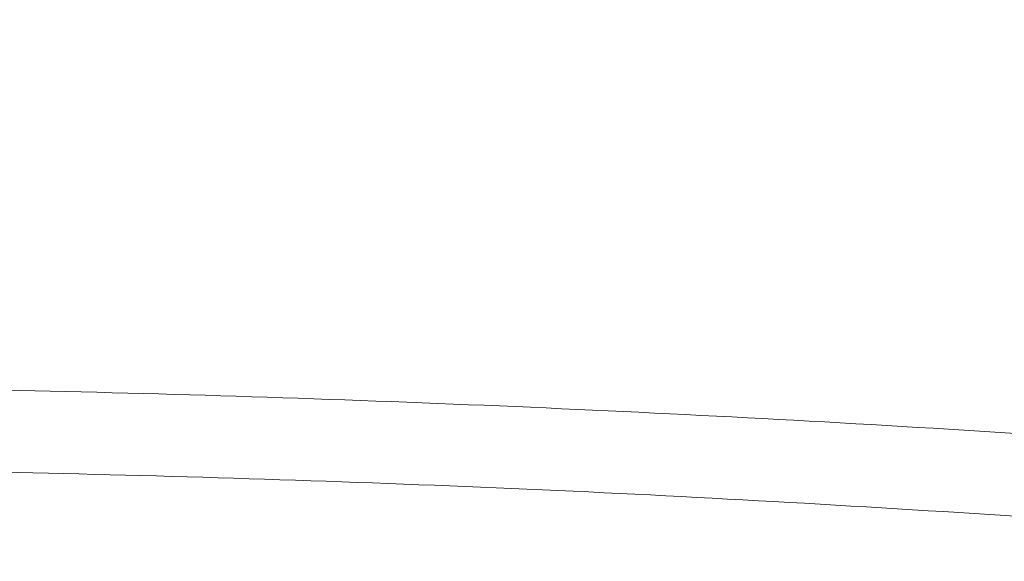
# Paper-space layout 'Blatt3' of a CAD drawing. Header units: millimetres. Extents: x 5 to 418, y 2 to 292.
# Tile 26 of 39: x 225 to 252, y 230 to 245. Entities that reach past the tile are written whole.
import ezdxf

# ---------------------------------------------------------------- set-up
doc = ezdxf.new("R2010")
doc.units = ezdxf.units.MM
doc.layers.add('SLD-0', color=7, linetype='Continuous')
doc.styles.add('SLDTEXTSTYLE1', font='TXT', dxfattribs={"width": 0.605})
doc.dimstyles.new('SLDDIMSTYLE5', dxfattribs={"dimtxt": 3.5, "dimasz": 3.302, "dimexe": 0, "dimexo": 0.0625, "dimgap": 0.875, "dimtad": 1, "dimlfac": 1.5, "dimrnd": 1e-09, "dimzin": 12, "dimdsep": 46, "dimtxsty": 'SLDTEXTSTYLE1', "dimsah": 1, "dimcen": 0.09, "dimadec": 0, "dimazin": 3, "dimtfac": 1, "dimtofl": 0, "dimtmove": 0, "dimatfit": 3, "dimfxl": 1, "dimfrac": 2, "dimtolj": 1, "dimtzin": 12, "dimarcsym": 0})

# ---------------------------------------------------------------- blocks, each defined once
blk = doc.blocks.new('_D_20')
at = {"layer": 'SLD-0', "color": 7}
for p, q in [((146.109, 140.802), (146.109, 272.649)), ((312.109, 140.802), (312.109, 272.649)), ((146.109, 271.649), (312.109, 271.649))]:
    blk.add_line(p, q, dxfattribs=at)
for points in [[(146.109, 271.649), (149.411, 271.141), (149.411, 272.157)], [(312.109, 271.649), (308.807, 272.157), (308.807, 271.141)]]:
    blk.add_solid(points, dxfattribs=at)
at = {"layer": 'SLD-0', "color": 7, "insert": (225.099, 276.16), "char_height": 3.5, "attachment_point": 1, "style": 'SLDTEXTSTYLE1'}
blk.add_mtext('249', dxfattribs=at)

psp = doc.layouts.new('Blatt3')

# ---------------------------------------------------------------- linework, layer by layer
at = {"color": 7, "linetype": 'Continuous', "lineweight": 18}
for points, knots in [([(150.5902, 232.4766), (158.4428, 233.0994), (170.8558, 234.084), (187.8681, 234.7939), (201.5879, 235.1092), (215.3118, 235.1356), (229.0332, 234.8815), (242.7466, 234.3441), (251.8797, 233.797), (256.4428, 233.476), (256.4428, 233.476)], [0, 0, 0, 0, 0.2229873, 0.3524885, 0.4819898, 0.611491, 0.7409922, 0.870496, 0.9999996, 1, 1, 1, 1]), ([(256.2809, 231.2103), (251.7317, 231.5029), (242.6333, 232.088), (228.9663, 232.6075), (215.2927, 232.8651), (201.6163, 232.8376), (187.944, 232.5237), (170.9907, 231.8161), (158.6207, 230.8349), (150.7954, 230.2142)], [0, 0, 0, 0, 0.1295027, 0.2590054, 0.3885077, 0.51801, 0.6475123, 0.7770145, 1, 1, 1, 1])]:
    psp.add_open_spline(points, degree=3, knots=knots, dxfattribs=at)

# ---------------------------------------------------------------- dimensions: what is measured, and where the dimension line sits
at = {"layer": 'SLD-0', "color": 7}
dim = psp.add_linear_dim(base=(312.1095, 271.6485), p1=(146.1095, 140.8018), p2=(312.1095, 140.8018), dimstyle='SLDDIMSTYLE5', dxfattribs=at)
dim.commit()
dim.dimension.update_dxf_attribs({"geometry": '_D_20', "text_midpoint": (229.1095, 271.6485), "dimtype": 160})

doc.saveas('drawing.dxf')
